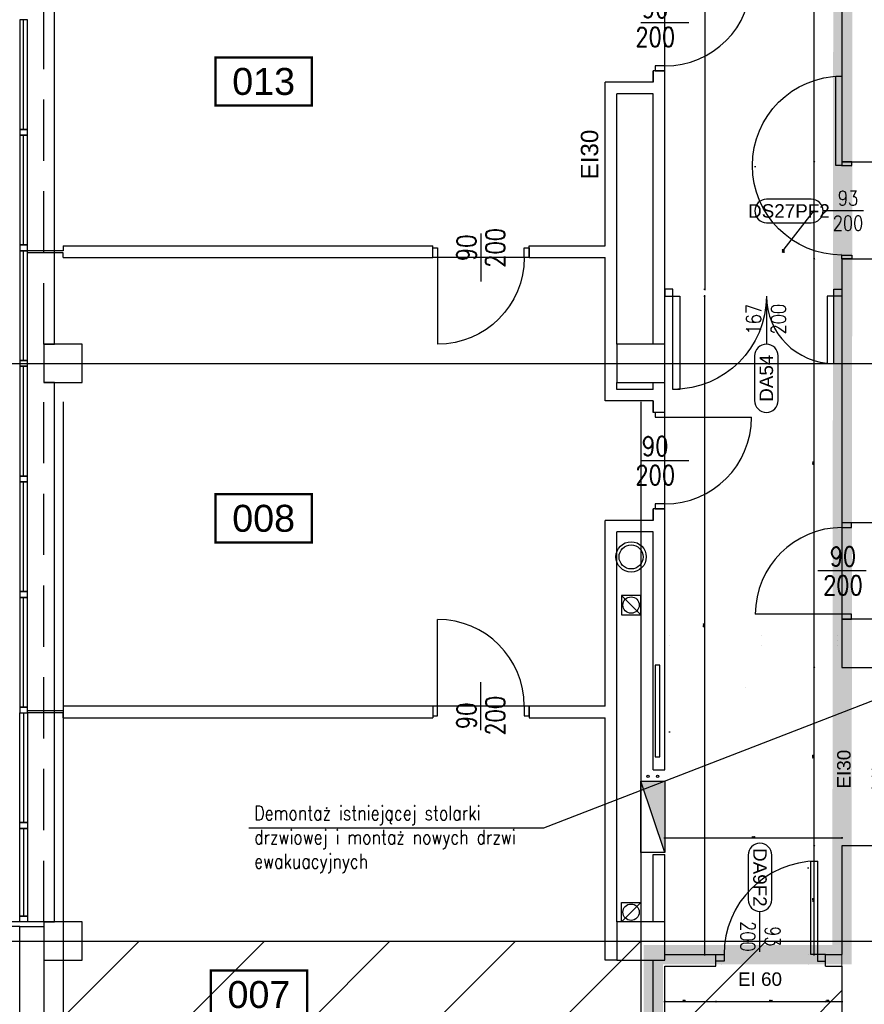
# Model space of a CAD drawing. Header units: centimetres. Extents: x -228435 to 46820, y -89367 to 152985.
# Tile 9 of 256: x -71590 to -62818, y 10343 to 20570. Entities that reach past the tile are written whole.
import ezdxf
from ezdxf.enums import TextEntityAlignment as Align

# ---------------------------------------------------------------- set-up
doc = ezdxf.new("R2010")
doc.units = ezdxf.units.CM
doc.header["$LTSCALE"] = 50
doc.header["$PDMODE"] = 35
doc.header["$PDSIZE"] = 0.1
for name, pattern in [('Kondygnacja  -0_5$0$DIVIDE', [31.75, 12.7, -6.35, 0, -6.35, 0, -6.35]), ('Kondygnacja  -0_5$0$DOT2', [3.175, 0, -3.175]), ('Kondygnacja  -0_5$0$HIDDEN', [9.525, 6.35, -3.175]), ('Osie rzutów$0$DASHDOT2', [12.7, 6.35, -3.175, 0, -3.175])]:
    doc.linetypes.add(name, pattern=pattern)
doc.layers.get('0').update_dxf_attribs({"color": 8})
doc.layers.get('DEFPOINTS').update_dxf_attribs({"color": 8})
for name, color, linetype in [('ARCH_ŚLUSARKA_DRZWI', 8, 'Continuous'), ('Kondygnacja  -0_5$0$ARCH_ETAPOWANIE', 8, 'Kondygnacja  -0_5$0$DIVIDE'), ('Kondygnacja  -0_5$0$ARCH_HYDRANTY', 8, 'Continuous'), ('Kondygnacja  -0_5$0$ARCH_INFO_ETYK_DRZWI', 8, 'Continuous'), ('Kondygnacja  -0_5$0$ARCH_INFO_ETYK_DRZWI_IST', 8, 'Continuous'), ('Kondygnacja  -0_5$0$ARCH_INFO_ODPORNOŚĆ OGNIOWA', 8, 'Continuous'), ('Kondygnacja  -0_5$0$ARCH_INFO_OPISY', 8, 'Continuous'), ('Kondygnacja  -0_5$0$ARCH_MUROWANE_IST', 8, 'Continuous'), ('Kondygnacja  -0_5$0$ARCH_NIEWIDOK_IST', 8, 'Kondygnacja  -0_5$0$HIDDEN'), ('Kondygnacja  -0_5$0$ARCH_OTWORY_WENTYLACJA_IST', 8, 'Continuous'), ('Kondygnacja  -0_5$0$ARCH_PRZEKROJOWE_IST', 8, 'Continuous'), ('Kondygnacja  -0_5$0$ARCH_WIDOK_IST', 8, 'Continuous'), ('Kondygnacja  -0_5$0$ARCH_WYBURZENIA', 8, 'Kondygnacja  -0_5$0$DOT2'), ('Kondygnacja  -0_5$0$ARCH_ŚLUSARKA_DRZWI', 8, 'Continuous'), ('Kondygnacja  -0_5$0$ARCH_ŚLUSARKA_DRZWI_IST', 8, 'Continuous'), ('Kondygnacja  -0_5$0$ARCH_ŚLUSARKA_OKNA_IST', 8, 'Continuous'), ('Kondygnacja  -0_5$0$ARCH_ŻELBET_IST', 8, 'Continuous'), ('Kondygnacja -1$0$ARCH_ŚLUSARKA_DRZWI', 8, 'Continuous'), ('Osie rzutów$0$ARCH_INFO_OSIE_IST', 8, 'Osie rzutów$0$DASHDOT2'), ('Osie rzutów$0$ARCH_INFO_OSIE_OPISY_IST', 8, 'Continuous'), ('Pomieszczenia -05$0$ARCH_INFO_AREA_ETYKIETY_200', 8, 'Continuous')]:
    doc.layers.add(name, color=color, linetype=linetype)
doc.layers.add('Kondygnacja  -0_5$0$ARCH_INFO_WYMIARY', color=8, linetype='Continuous', lineweight=9)
doc.layers.add('Kondygnacja  -0_5$0$ARCH_WIDOK', color=8, linetype='Continuous', lineweight=13)
doc.styles.add('Kondygnacja  -0_5$0$Arial', font='ARIAL.TTF')
doc.styles.add('Kondygnacja  -0_5$0$Romans', font='Romans.shx', dxfattribs={"width": 0.7})
doc.styles.add('Kondygnacja  -0_5$0$ROMANS-50-CM', font='romans.shx', dxfattribs={"width": 0.8, "height": 10})
doc.styles.add('Kondygnacja  -0_5$0$Standard', font='txt')
doc.styles.add('Pomieszczenia -05$0$Arial', font='ARIAL.TTF')
doc.dimstyles.new('Kondygnacja  -0_5$0$ISO-25', dxfattribs={"dimtxt": 2.5, "dimasz": 2.5, "dimexe": 1.25, "dimexo": 0.625, "dimtad": 1, "dimtxsty": 'Kondygnacja  -0_5$0$Standard', "dimcen": 2.5, "dimadec": 0, "dimazin": 0, "dimtfac": 1, "dimtmove": 0, "dimatfit": 3, "dimfxl": 1, "dimarcsym": 0})
doc.dimstyles.new('Kondygnacja  -0_5$0$Wymiary 1-100', dxfattribs={"dimtxt": 12, "dimasz": 10, "dimexe": 5, "dimexo": 0, "dimgap": 4, "dimtad": 1, "dimrnd": 0.5, "dimzin": 12, "dimdsep": 46, "dimtxsty": 'Kondygnacja  -0_5$0$Romans', "dimblk": 'Kondygnacja  -0_5$0$_Oblique', "dimcen": 10, "dimdle": 10, "dimclrt": 55, "dimazin": 0, "dimtfac": 1, "dimtmove": 1, "dimatfit": 3, "dimfxl": 8, "dimfxlon": 1, "dimtolj": 1, "dimtzin": 0, "dimarcsym": 0})

# ---------------------------------------------------------------- blocks, each defined once
blk = doc.blocks.new('Osie rzutów')
at = {"layer": 'Osie rzutów$0$ARCH_INFO_OSIE_IST', "ltscale": 10}
for p, q in [((5000, 12510), (5000, 4512.32)), ((5600, 12510), (5600, 4512.32)), ((4436.04, 6200), (15156.54, 6200)), ((4436.04, 5600), (15156.54, 5600))]:
    blk.add_line(p, q, dxfattribs=at)
blk = doc.blocks.new('Kondygnacja  -0_5$0$T-drzwi_prawe-200')
at = {"layer": 'Kondygnacja  -0_5$0$ARCH_INFO_ETYK_DRZWI'}
blk.add_line((0, 0), (60, 0), dxfattribs=at)
blk.add_lwpolyline([(143.7, 17.5), (77.5, 17.5, 1), (77.5, -17.5), (143.7, -17.5, 1)], format="xyb", close=True, dxfattribs=at)
at = {"layer": 'Kondygnacja  -0_5$0$ARCH_INFO_ETYK_DRZWI', "color": 1, "style": 'Kondygnacja  -0_5$0$Arial'}
blk.add_attdef('ADS_DRZWI:ODPORNOŚĆ_OGNIOWA', text='', height=20, rotation=90, dxfattribs=at).set_placement((-25.5, 0.1), align=Align.BOTTOM_CENTER)
at = {"layer": 'Kondygnacja  -0_5$0$ARCH_INFO_ETYK_DRZWI', "style": 'Kondygnacja  -0_5$0$Romans', "width": 0.8}
for tag, p in [('ADS_DRZWI:SZEROKOŚĆ', (20.5, 8)), ('ADS_DRZWI:WYSOKOŚĆ', (20.5, -28))]:
    blk.add_attdef(tag, text='', height=22, dxfattribs=at).set_placement(p, align=Align.CENTER)
at = {"layer": 'Kondygnacja  -0_5$0$ARCH_INFO_ETYK_DRZWI', "style": 'Kondygnacja  -0_5$0$Arial'}
blk.add_attdef('ADS_DRZWI:SYMBOL', text='', height=20, dxfattribs=at).set_placement((110.7, 0), align=Align.MIDDLE)
blk = doc.blocks.new('Kondygnacja  -0_5$0$T-drzwi_lewe-200')
at = {"layer": 'Kondygnacja  -0_5$0$ARCH_INFO_ETYK_DRZWI'}
blk.add_line((0, 0), (-60, 0), dxfattribs=at)
blk.add_lwpolyline([(-77.5, 17.5), (-143.7, 17.5, 1), (-143.7, -17.5), (-77.5, -17.5, 1)], format="xyb", close=True, dxfattribs=at)
at = {"layer": 'Kondygnacja  -0_5$0$ARCH_INFO_ETYK_DRZWI', "color": 1, "style": 'Kondygnacja  -0_5$0$Arial'}
blk.add_attdef('ADS_DRZWI:ODPORNOŚĆ_OGNIOWA', text='', height=20, rotation=90, dxfattribs=at).set_placement((56.4, 0.1), align=Align.BOTTOM_CENTER)
at = {"layer": 'Kondygnacja  -0_5$0$ARCH_INFO_ETYK_DRZWI', "style": 'Kondygnacja  -0_5$0$Romans', "width": 0.8}
for tag, p in [('ADS_DRZWI:SZEROKOŚĆ', (-23, 7.9)), ('ADS_DRZWI:WYSOKOŚĆ', (-23, -29))]:
    blk.add_attdef(tag, text='', height=22, dxfattribs=at).set_placement(p, align=Align.CENTER)
at = {"layer": 'Kondygnacja  -0_5$0$ARCH_INFO_ETYK_DRZWI', "style": 'Kondygnacja  -0_5$0$Arial'}
blk.add_attdef('ADS_DRZWI:SYMBOL', text='', height=20, dxfattribs=at).set_placement((-110.6, 0), align=Align.MIDDLE)
blk = doc.blocks.new('Kondygnacja  -0_5$0$T-drzwi_dół-200')
at = {"layer": 'Kondygnacja  -0_5$0$ARCH_INFO_ETYK_DRZWI'}
blk.add_line((0, 0), (0, -60), dxfattribs=at)
blk.add_lwpolyline([(-17.5, -77.5), (-17.5, -143.7, 1), (17.5, -143.7), (17.5, -77.5, 1)], format="xyb", close=True, dxfattribs=at)
at = {"layer": 'Kondygnacja  -0_5$0$ARCH_INFO_ETYK_DRZWI', "style": 'Kondygnacja  -0_5$0$Romans', "width": 0.8}
for tag, p in [('ADS_DRZWI:SZEROKOŚĆ', (-7.9, -23)), ('ADS_DRZWI:WYSOKOŚĆ', (29, -23))]:
    blk.add_attdef(tag, text='', height=22, rotation=90, dxfattribs=at).set_placement(p, align=Align.CENTER)
at = {"layer": 'Kondygnacja  -0_5$0$ARCH_INFO_ETYK_DRZWI', "color": 1, "style": 'Kondygnacja  -0_5$0$Arial'}
blk.add_attdef('ADS_DRZWI:ODPORNOŚĆ_OGNIOWA', text='', height=22, dxfattribs=at).set_placement((-0.1, 13.3), align=Align.BOTTOM_CENTER)
at = {"layer": 'Kondygnacja  -0_5$0$ARCH_INFO_ETYK_DRZWI', "style": 'Kondygnacja  -0_5$0$Arial'}
blk.add_attdef('ADS_DRZWI:SYMBOL', text='', height=20, rotation=90, dxfattribs=at).set_placement((0, -110.6), align=Align.MIDDLE)
blk = doc.blocks.new('Kondygnacja  -0_5$0$_Dot')
at = {"color": 0, "linetype": 'ByBlock', "lineweight": -2}
blk.add_line((-0.5, 0), (-1, 0), dxfattribs=at)
at = {"color": 0, "linetype": 'ByBlock', "const_width": 0.5}
blk.add_lwpolyline([(-0.25, 0, 1), (0.25, 0, 1)], format="xyb", close=True, dxfattribs=at)
blk = doc.blocks.new('Kondygnacja  -0_5$0$_Oblique')
at = {"color": 0, "linetype": 'ByBlock', "lineweight": -2}
blk.add_line((-0.5, -0.5), (0.5, 0.5), dxfattribs=at)
blk = doc.blocks.new('*D91')
at = {"layer": 'DEFPOINTS', "color": 0}
for p in [(-63050, 12217), (-64890, 12081), (-64890, 12070)]:
    blk.add_point(p, dxfattribs=at)
at = {"layer": 'Kondygnacja  -0_5$0$ARCH_INFO_WYMIARY', "color": 0, "lineweight": -2}
for p, q in [((-63040, 12070), (-64900, 12070)), ((-64890, 12078), (-64890, 12065)), ((-63050, 12078), (-63050, 12065))]:
    blk.add_line(p, q, dxfattribs=at)
at = {"layer": 'Kondygnacja  -0_5$0$ARCH_INFO_WYMIARY', "color": 0, "lineweight": -2, "xscale": 10, "yscale": 10, "zscale": 10, "rotation": 180}
blk.add_blockref('Kondygnacja  -0_5$0$_Oblique', (-64890, 12070), dxfattribs=at)
at = {"layer": 'Kondygnacja  -0_5$0$ARCH_INFO_WYMIARY', "color": 0, "lineweight": -2, "xscale": 10, "yscale": 10, "zscale": 10}
blk.add_blockref('Kondygnacja  -0_5$0$_Oblique', (-63050, 12070), dxfattribs=at)
at = {"layer": 'Kondygnacja  -0_5$0$ARCH_INFO_WYMIARY', "color": 55, "insert": (-63970, 12080), "char_height": 12, "attachment_point": 5, "style": 'Kondygnacja  -0_5$0$Romans'}
blk.add_mtext('\\A1;1840', dxfattribs=at)
blk = doc.blocks.new('*D146')
at = {"layer": 'DEFPOINTS', "color": 0}
for p in [(-64890, 17700), (-64476, 17700), (-64890, 10860)]:
    blk.add_point(p, dxfattribs=at)
at = {"layer": 'Kondygnacja  -0_5$0$ARCH_INFO_WYMIARY', "color": 0, "lineweight": -2}
for p, q in [((-64484, 17700), (-64471, 17700)), ((-64476, 10850), (-64476, 17710)), ((-64484, 10860), (-64471, 10860))]:
    blk.add_line(p, q, dxfattribs=at)
at = {"layer": 'Kondygnacja  -0_5$0$ARCH_INFO_WYMIARY', "color": 0, "lineweight": -2, "xscale": 10, "yscale": 10, "zscale": 10}
for p, rotation in [((-64476, 17700), 90), ((-64476, 10860), 270)]:
    blk.add_blockref('Kondygnacja  -0_5$0$_Oblique', p, dxfattribs=dict(at, rotation=rotation))
at = {"layer": 'Kondygnacja  -0_5$0$ARCH_INFO_WYMIARY', "color": 55, "insert": (-64486, 14280), "char_height": 12, "attachment_point": 5, "rotation": 90, "style": 'Kondygnacja  -0_5$0$Romans'}
blk.add_mtext('\\A1;6840', dxfattribs=at)
blk = doc.blocks.new('*D97')
at = {"layer": 'DEFPOINTS', "color": 0}
for p in [(-64890, 30300), (-64890, 17770), (-64476, 17770)]:
    blk.add_point(p, dxfattribs=at)
at = {"layer": 'Kondygnacja  -0_5$0$ARCH_INFO_WYMIARY', "color": 0, "lineweight": -2}
for p, q in [((-64484, 30300), (-64471, 30300)), ((-64476, 30310), (-64476, 17760)), ((-64484, 17770), (-64471, 17770))]:
    blk.add_line(p, q, dxfattribs=at)
at = {"layer": 'Kondygnacja  -0_5$0$ARCH_INFO_WYMIARY', "color": 0, "lineweight": -2, "xscale": 10, "yscale": 10, "zscale": 10}
for p, rotation in [((-64476, 30300), 90), ((-64476, 17770), 270)]:
    blk.add_blockref('Kondygnacja  -0_5$0$_Oblique', p, dxfattribs=dict(at, rotation=rotation))
at = {"layer": 'Kondygnacja  -0_5$0$ARCH_INFO_WYMIARY', "color": 55, "insert": (-64486, 24035), "char_height": 12, "attachment_point": 5, "rotation": 90, "style": 'Kondygnacja  -0_5$0$Romans'}
blk.add_mtext('\\A1;12530', dxfattribs=at)
blk = doc.blocks.new('*D167')
at = {"layer": 'DEFPOINTS', "color": 0}
for p in [(-63339, 11990), (-63050, 11990), (-63050, 10860)]:
    blk.add_point(p, dxfattribs=at)
at = {"layer": 'Kondygnacja  -0_5$0$ARCH_INFO_WYMIARY', "color": 0, "lineweight": -2}
for p, q in [((-63331, 11990), (-63344, 11990)), ((-63339, 10850), (-63339, 12000)), ((-63331, 10860), (-63344, 10860))]:
    blk.add_line(p, q, dxfattribs=at)
at = {"layer": 'Kondygnacja  -0_5$0$ARCH_INFO_WYMIARY', "color": 0, "lineweight": -2, "xscale": 10, "yscale": 10, "zscale": 10}
for p, rotation in [((-63339, 11990), 90), ((-63339, 10860), 270)]:
    blk.add_blockref('Kondygnacja  -0_5$0$_Oblique', p, dxfattribs=dict(at, rotation=rotation))
at = {"layer": 'Kondygnacja  -0_5$0$ARCH_INFO_WYMIARY', "color": 55, "insert": (-63349, 11425), "char_height": 12, "attachment_point": 5, "rotation": 90, "style": 'Kondygnacja  -0_5$0$Romans'}
blk.add_mtext('\\A1;1130', dxfattribs=at)
blk = doc.blocks.new('*D168')
at = {"layer": 'DEFPOINTS', "color": 0}
for p in [(-63339, 13840), (-63050, 13840), (-63050, 11990)]:
    blk.add_point(p, dxfattribs=at)
at = {"layer": 'Kondygnacja  -0_5$0$ARCH_INFO_WYMIARY', "color": 0, "lineweight": -2}
for p, q in [((-63331, 13840), (-63344, 13840)), ((-63339, 11980), (-63339, 13850)), ((-63331, 11990), (-63344, 11990))]:
    blk.add_line(p, q, dxfattribs=at)
at = {"layer": 'Kondygnacja  -0_5$0$ARCH_INFO_WYMIARY', "color": 0, "lineweight": -2, "xscale": 10, "yscale": 10, "zscale": 10}
for p, rotation in [((-63339, 13840), 90), ((-63339, 11990), 270)]:
    blk.add_blockref('Kondygnacja  -0_5$0$_Oblique', p, dxfattribs=dict(at, rotation=rotation))
at = {"layer": 'Kondygnacja  -0_5$0$ARCH_INFO_WYMIARY', "color": 55, "insert": (-63349, 12915), "char_height": 12, "attachment_point": 5, "rotation": 90, "style": 'Kondygnacja  -0_5$0$Romans'}
blk.add_mtext('\\A1;1850', dxfattribs=at)
blk = doc.blocks.new('*D169')
at = {"layer": 'DEFPOINTS', "color": 0}
for p in [(-63339, 18085), (-63050, 18085), (-63050, 13840)]:
    blk.add_point(p, dxfattribs=at)
at = {"layer": 'Kondygnacja  -0_5$0$ARCH_INFO_WYMIARY', "color": 0, "lineweight": -2}
for p, q in [((-63331, 18085), (-63344, 18085)), ((-63339, 13830), (-63339, 18095)), ((-63331, 13840), (-63344, 13840))]:
    blk.add_line(p, q, dxfattribs=at)
at = {"layer": 'Kondygnacja  -0_5$0$ARCH_INFO_WYMIARY', "color": 0, "lineweight": -2, "xscale": 10, "yscale": 10, "zscale": 10}
for p, rotation in [((-63339, 18085), 90), ((-63339, 13840), 270)]:
    blk.add_blockref('Kondygnacja  -0_5$0$_Oblique', p, dxfattribs=dict(at, rotation=rotation))
at = {"layer": 'Kondygnacja  -0_5$0$ARCH_INFO_WYMIARY', "color": 55, "insert": (-63349, 15962), "char_height": 12, "attachment_point": 5, "rotation": 90, "style": 'Kondygnacja  -0_5$0$Romans'}
blk.add_mtext('\\A1;4245', dxfattribs=at)
blk = doc.blocks.new('*D110')
at = {"layer": 'DEFPOINTS', "color": 0}
for p in [(-63339, 19095), (-63050, 19095), (-63050, 18085)]:
    blk.add_point(p, dxfattribs=at)
at = {"layer": 'Kondygnacja  -0_5$0$ARCH_INFO_WYMIARY', "color": 0, "lineweight": -2}
for p, q in [((-63331, 19095), (-63344, 19095)), ((-63339, 18075), (-63339, 19105)), ((-63339, 18590), (-63654, 18185)), ((-63654, 18185), (-63654, 18149)), ((-63331, 18085), (-63344, 18085))]:
    blk.add_line(p, q, dxfattribs=at)
at = {"layer": 'Kondygnacja  -0_5$0$ARCH_INFO_WYMIARY', "color": 0, "lineweight": -2, "xscale": 10, "yscale": 10, "zscale": 10}
for p, rotation in [((-63339, 19095), 90), ((-63339, 18085), 270)]:
    blk.add_blockref('Kondygnacja  -0_5$0$_Oblique', p, dxfattribs=dict(at, rotation=rotation))
at = {"layer": 'Kondygnacja  -0_5$0$ARCH_INFO_WYMIARY', "color": 55, "insert": (-63664, 18167), "char_height": 12, "attachment_point": 5, "rotation": 90, "style": 'Kondygnacja  -0_5$0$Romans'}
blk.add_mtext('\\A1;1010', dxfattribs=at)
blk = doc.blocks.new('*D111')
at = {"layer": 'DEFPOINTS', "color": 0}
for p in [(-63339, 38800), (-63050, 38800), (-63050, 19095)]:
    blk.add_point(p, dxfattribs=at)
at = {"layer": 'Kondygnacja  -0_5$0$ARCH_INFO_WYMIARY', "color": 0, "lineweight": -2}
for p, q in [((-63331, 38800), (-63344, 38800)), ((-63339, 19085), (-63339, 38810)), ((-63331, 19095), (-63344, 19095))]:
    blk.add_line(p, q, dxfattribs=at)
at = {"layer": 'Kondygnacja  -0_5$0$ARCH_INFO_WYMIARY', "color": 0, "lineweight": -2, "xscale": 10, "yscale": 10, "zscale": 10}
for p, rotation in [((-63339, 38800), 90), ((-63339, 19095), 270)]:
    blk.add_blockref('Kondygnacja  -0_5$0$_Oblique', p, dxfattribs=dict(at, rotation=rotation))
at = {"layer": 'Kondygnacja  -0_5$0$ARCH_INFO_WYMIARY', "color": 55, "insert": (-63349, 27500), "char_height": 12, "attachment_point": 5, "rotation": 90, "style": 'Kondygnacja  -0_5$0$Romans'}
blk.add_mtext('\\A1;19705', dxfattribs=at)
blk = doc.blocks.new('*D173')
at = {"layer": 'DEFPOINTS', "color": 0}
for p in [(-64890, 10740), (-64360, 10740), (-64360, 10371)]:
    blk.add_point(p, dxfattribs=at)
at = {"layer": 'Kondygnacja  -0_5$0$ARCH_INFO_WYMIARY', "color": 0, "lineweight": -2}
for p, q in [((-64900, 10371), (-64350, 10371)), ((-64890, 10379), (-64890, 10366)), ((-64360, 10379), (-64360, 10366))]:
    blk.add_line(p, q, dxfattribs=at)
at = {"layer": 'Kondygnacja  -0_5$0$ARCH_INFO_WYMIARY', "color": 0, "lineweight": -2, "xscale": 10, "yscale": 10, "zscale": 10, "rotation": 180}
blk.add_blockref('Kondygnacja  -0_5$0$_Oblique', (-64890, 10371), dxfattribs=at)
at = {"layer": 'Kondygnacja  -0_5$0$ARCH_INFO_WYMIARY', "color": 0, "lineweight": -2, "xscale": 10, "yscale": 10, "zscale": 10}
blk.add_blockref('Kondygnacja  -0_5$0$_Oblique', (-64360, 10371), dxfattribs=at)
at = {"layer": 'Kondygnacja  -0_5$0$ARCH_INFO_WYMIARY', "color": 55, "insert": (-64690, 10381), "char_height": 12, "attachment_point": 5, "style": 'Kondygnacja  -0_5$0$Romans'}
blk.add_mtext('\\A1;530', dxfattribs=at)
blk = doc.blocks.new('*D174')
at = {"layer": 'DEFPOINTS', "color": 0}
for p in [(-64360, 10740), (-63220, 10740), (-63220, 10371)]:
    blk.add_point(p, dxfattribs=at)
at = {"layer": 'Kondygnacja  -0_5$0$ARCH_INFO_WYMIARY', "color": 0, "lineweight": -2}
for p, q in [((-64370, 10371), (-63210, 10371)), ((-64360, 10379), (-64360, 10366)), ((-63220, 10379), (-63220, 10366))]:
    blk.add_line(p, q, dxfattribs=at)
at = {"layer": 'Kondygnacja  -0_5$0$ARCH_INFO_WYMIARY', "color": 0, "lineweight": -2, "xscale": 10, "yscale": 10, "zscale": 10, "rotation": 180}
blk.add_blockref('Kondygnacja  -0_5$0$_Oblique', (-64360, 10371), dxfattribs=at)
at = {"layer": 'Kondygnacja  -0_5$0$ARCH_INFO_WYMIARY', "color": 0, "lineweight": -2, "xscale": 10, "yscale": 10, "zscale": 10}
blk.add_blockref('Kondygnacja  -0_5$0$_Oblique', (-63220, 10371), dxfattribs=at)
at = {"layer": 'Kondygnacja  -0_5$0$ARCH_INFO_WYMIARY', "color": 55, "insert": (-63790, 10381), "char_height": 12, "attachment_point": 5, "style": 'Kondygnacja  -0_5$0$Romans'}
blk.add_mtext('\\A1;1140', dxfattribs=at)
blk = doc.blocks.new('*D175')
at = {"layer": 'DEFPOINTS', "color": 0}
for p in [(-63220, 10740), (-63050, 10740), (-63050, 10371)]:
    blk.add_point(p, dxfattribs=at)
at = {"layer": 'Kondygnacja  -0_5$0$ARCH_INFO_WYMIARY', "color": 0, "lineweight": -2}
for p, q in [((-63230, 10371), (-63040, 10371)), ((-63220, 10379), (-63220, 10366)), ((-63050, 10379), (-63050, 10366))]:
    blk.add_line(p, q, dxfattribs=at)
at = {"layer": 'Kondygnacja  -0_5$0$ARCH_INFO_WYMIARY', "color": 0, "lineweight": -2, "xscale": 10, "yscale": 10, "zscale": 10, "rotation": 180}
blk.add_blockref('Kondygnacja  -0_5$0$_Oblique', (-63220, 10371), dxfattribs=at)
at = {"layer": 'Kondygnacja  -0_5$0$ARCH_INFO_WYMIARY', "color": 0, "lineweight": -2, "xscale": 10, "yscale": 10, "zscale": 10}
blk.add_blockref('Kondygnacja  -0_5$0$_Oblique', (-63050, 10371), dxfattribs=at)
at = {"layer": 'Kondygnacja  -0_5$0$ARCH_INFO_WYMIARY', "color": 55, "insert": (-63200, 10381), "char_height": 12, "attachment_point": 5, "style": 'Kondygnacja  -0_5$0$Romans'}
blk.add_mtext('\\A1;170', dxfattribs=at)
blk = doc.blocks.new('Kondygnacja  -0_5$0$DRZWI90')
blk.add_line((-45, 0), (-45, 90))
at = {"lineweight": -3}
for p, q in [((0, -25), (0, 25)), ((45, 0), (-45, 0))]:
    blk.add_line(p, q, dxfattribs=at)
for points in [[(-50, -10), (-45, -10), (-45, 0), (-50, 0)], [(45, -10), (50, -10), (50, 0), (45, 0)]]:
    blk.add_lwpolyline(points, close=True, dxfattribs=at)
blk.add_arc((-45, 0), 90, 0, 90, dxfattribs=at)
blk = doc.blocks.new('Kondygnacja  -0_5$0$hydrant 25 84x25')
at = {"layer": 'Kondygnacja  -0_5$0$ARCH_HYDRANTY'}
blk.add_hatch(color=256, dxfattribs=at).paths.add_polyline_path([(-8639.1, -3748.5), (-8565.1, -3723.5), (-8565.1, -3748.5)])
for points in [[(-8639.1, -3748.5), (-8565.1, -3723.5), (-8565.1, -3748.5)], [(-8565.1, -3748.5), (-8639.1, -3748.5), (-8639.1, -3723.5), (-8565.1, -3723.5)]]:
    blk.add_lwpolyline(points, close=True, dxfattribs=at)
for centre in [(-8560.1, -3731), (-8560.1, -3741)]:
    blk.add_circle(centre, 1.25, dxfattribs=at)
blk = doc.blocks.new('Pomieszczenia -05$0$etykieta_numer')
at = {"color": 0, "linetype": 'ByBlock', "const_width": 2.44}
blk.add_lwpolyline([(-50, -50), (-50, 0), (50, 0), (50, -50)], close=True, dxfattribs=at)
at = {"color": 0, "linetype": 'ByBlock', "style": 'Pomieszczenia -05$0$Arial'}
blk.add_attdef('AECAREA:NUMBER', text='', height=28, dxfattribs=at).set_placement((0, -25), align=Align.MIDDLE)

msp = doc.modelspace()

# ---------------------------------------------------------------- hatches: boundary and pattern name
at = {"layer": 'Kondygnacja  -0_5$0$ARCH_WIDOK'}
h = msp.add_hatch(dxfattribs=at)
h.set_pattern_fill('ANSI31', color=256, scale=290, style=0)
h.set_pattern_definition([(45, (-121140, -45000), (-651.069, 651.069), [])])
h.paths.add_polyline_path([(-63050, 11000), (-71340, 11000), (-71340, 4650), (-63050, 4650)])

# ---------------------------------------------------------------- linework, layer by layer
at = {"layer": 'ARCH_ŚLUSARKA_DRZWI', "linetype": 'Continuous', "lineweight": -3}
msp.add_lwpolyline([(-64990, 12915), (-64940, 12915), (-64940, 13865), (-64990, 13865)], close=True, dxfattribs=at)
at = {"layer": 'Kondygnacja  -0_5$0$ARCH_ETAPOWANIE', "ltscale": 10, "const_width": 200, "elevation": 3000}
msp.add_lwpolyline([(-71680, -5690), (-71680, 9430), (-65010, 9430), (-65010, 10860), (-63050, 10860), (-62990, 77200), (-59020, 77200), (-59020, 89588.736), (-59420, 89588.736), (-59420.034, 102625.822), (-71890, 102620.19), (-71890, 102620.19), (-32748.04, 102637.868)], dxfattribs=at)
at = {"layer": 'Kondygnacja  -0_5$0$ARCH_MUROWANE_IST', "ltscale": 4}
for p, q in [((-63050, 38800), (-63050, 19095)), ((-65010, 19920), (-65010, 20040)), ((-65010, 19990), (-65010, 20040)), ((-64890, 20040), (-65010, 20040)), ((-65010, 20040), (-65010, 19920)), ((-65010, 19920), (-65010, 19990)), ((-64890, 17200), (-64890, 20040)), ((-65510, 18220), (-65510, 19920)), ((-65010, 19920), (-65510, 19920)), ((-65390, 17200), (-65390, 19800)), ((-65010, 19800), (-65390, 19800)), ((-65010, 19500), (-65010, 19800)), ((-65010, 17200), (-65010, 19500)), ((-63050, 19095), (-62740, 19095)), ((-71140, 18220), (-67300, 18220)), ((-71140, 18220), (-71140, 18170)), ((-67300, 18100), (-67300, 18220)), ((-66300, 18220), (-65510, 18220)), ((-66300, 18100), (-66300, 18220)), ((-71140, 18170), (-71510, 18170)), ((-71140, 18150), (-71510, 18150)), ((-71140, 18100), (-71140, 18150)), ((-71140, 18100), (-67300, 18100)), ((-66300, 18100), (-65510, 18100)), ((-65510, 16610), (-65510, 18100)), ((-63050, 18085), (-62740, 18085)), ((-63050, 18085), (-63050, 15345)), ((-65390, 16730), (-65390, 16800)), ((-65010, 16730), (-65010, 16800)), ((-64890, 16490), (-64890, 16800)), ((-65010, 16730), (-65390, 16730)), ((-65010, 16610), (-65510, 16610)), ((-65010, 16490), (-65010, 16610)), ((-65010, 16490), (-65010, 16610)), ((-65010, 16610), (-65010, 16490)), ((-64890, 16490), (-65010, 16490)), ((-65010, 15370), (-65010, 15490)), ((-65010, 15440), (-65010, 15490)), ((-64890, 15490), (-65010, 15490)), ((-65010, 15490), (-65010, 15370)), ((-64890, 15440), (-64890, 15490)), ((-64890, 12780), (-64890, 15490)), ((-65510, 13440), (-65510, 15370)), ((-65010, 15370), (-65510, 15370)), ((-65010, 15370), (-65010, 15440)), ((-62740, 15345), (-63050, 15345)), ((-65390, 11200), (-65390, 15250)), ((-65010, 15250), (-65390, 15250)), ((-65010, 12780), (-65010, 15250)), ((-62740, 14345), (-63050, 14345)), ((-63050, 14345), (-63050, 13840)), ((-63050, 13840), (-62740, 13840)), ((-67300, 13440), (-71140, 13440)), ((-71140, 13440), (-71140, 13390)), ((-67300, 13440), (-67300, 13320)), ((-65510, 13440), (-66300, 13440)), ((-66300, 13440), (-66300, 13320)), ((-71140, 13390), (-71510, 13390)), ((-71140, 13370), (-71510, 13370)), ((-71140, 13320), (-71140, 13370)), ((-71140, 13320), (-67300, 13320)), ((-66300, 13320), (-65510, 13320)), ((-65510, 10800), (-65510, 13320)), ((-62740, 11990), (-63050, 11990)), ((-63050, 11990), (-63050, 10860)), ((-65010, 11200), (-65010, 11900)), ((-64890, 11200), (-64890, 11900)), ((-71340, 11200), (-71510, 11200)), ((-64890, 10860), (-64360, 10860)), ((-64360, 10740), (-64360, 10860)), ((-63220, 10740), (-63220, 10860)), ((-63220, 10860), (-63050, 10860)), ((-65390, 10800), (-65510, 10800)), ((-65010, 9430), (-65010, 10800)), ((-64890, 10740), (-64360, 10740)), ((-64890, 9310), (-64890, 10740)), ((-63220, 10740), (-63050, 10740)), ((-63050, 10740), (-63050, 4850))]:
    msp.add_line(p, q, dxfattribs=at)
for points in [[(-65010, 12780), (-64890, 12780)], [(-65010, 11900), (-64890, 11900)], [(-71444.097, 4400), (-71590, 4400), (-71590, 11150), (-71340, 11150), (-71340, 4650)]]:
    msp.add_lwpolyline(points, dxfattribs=at)
at = {"layer": 'Kondygnacja  -0_5$0$ARCH_NIEWIDOK_IST', "ltscale": 2}
for p, q in [((-71340, 17200), (-71340, 22800)), ((-71340, 11200), (-71340, 16800))]:
    msp.add_line(p, q, dxfattribs=at)
at = {"layer": 'Kondygnacja  -0_5$0$ARCH_OTWORY_WENTYLACJA_IST'}
for p, q in [((-65140, 14390), (-65340, 14590)), ((-65140, 11400), (-65340, 11200)), ((-71500, 11150), (-71440, 11150))]:
    msp.add_line(p, q, dxfattribs=at)
for points in [[(-65140, 14590), (-65340, 14590), (-65340, 14390), (-65140, 14390)], [(-65140, 11200), (-65340, 11200), (-65340, 11400), (-65140, 11400)]]:
    msp.add_lwpolyline(points, close=True, dxfattribs=at)
for centre, radius in [((-65240, 14990), 157.5), ((-65240, 14990), 125), ((-65240, 14490), 85), ((-65240, 11300), 85)]:
    msp.add_circle(centre, radius, dxfattribs=at)
at = {"layer": 'Kondygnacja  -0_5$0$ARCH_PRZEKROJOWE_IST', "ltscale": 4}
for p, q in [((-71590, 11200), (-72140, 11200)), ((-71590, 11150), (-72090, 11150))]:
    msp.add_line(p, q, dxfattribs=at)
at = {"layer": 'Kondygnacja  -0_5$0$ARCH_WIDOK'}
msp.add_lwpolyline([(-63050, 11000), (-71340, 11000), (-71340, 4650), (-63050, 4650)], close=True, dxfattribs=at)
at = {"layer": 'Kondygnacja  -0_5$0$ARCH_WIDOK_IST'}
for points in [[(-71340, 17200), (-71230, 17200), (-71230, 22800), (-71340, 22800)], [(-71340, 11200), (-71230, 11200), (-71230, 16800), (-71340, 16800)]]:
    msp.add_lwpolyline(points, dxfattribs=at)
at = {"layer": 'Kondygnacja  -0_5$0$ARCH_WYBURZENIA', "ltscale": 6}
for p, q in [((-63050, 19045), (-63950, 19045)), ((-63100, 14122.5), (-63890, 14122.5)), ((-64840, 14072.5), (-64840, 13172.5)), ((-63400, 10860), (-63400, 11760))]:
    msp.add_line(p, q, dxfattribs=at)
for points in [[(-62950, 19095), (-62950, 19045), (-63050, 19045), (-63050, 19095)], [(-62950, 18145), (-62950, 18095), (-63050, 18095), (-63050, 18145)], [(-64890, 14172.5), (-64840, 14172.5), (-64840, 14072.5), (-64890, 14072.5)], [(-63100, 14072.5), (-63890, 14072.5), (-63890, 14172.5), (-63100, 14172.5)], [(-63050, 14072.5), (-63100, 14072.5), (-63100, 14172.5), (-63050, 14172.5)], [(-64300, 10760), (-64360, 10760), (-64360, 10860), (-64300, 10860)], [(-63220, 10760), (-63400, 10760), (-63400, 10860), (-63220, 10860)]]:
    msp.add_lwpolyline(points, close=True, dxfattribs=at)
for centre, start, end in [((-63050, 19045), 180, 270), ((-64840, 14072.5), 270, 0), ((-63400, 10860), 90, 180)]:
    msp.add_arc(centre, 900, start, end, dxfattribs=at)
at = {"layer": 'Kondygnacja  -0_5$0$ARCH_ŚLUSARKA_DRZWI', "linetype": 'Continuous', "lineweight": -3}
for points in [[(-63050, 19055), (-63113, 19055), (-63113, 19985), (-63050, 19985)], [(-62949, 19055), (-62949, 19095), (-63050, 19095), (-63050, 19055)], [(-62949, 18125), (-62949, 18085), (-63050, 18085), (-63050, 18125)], [(-64805, 17770), (-64890, 17770), (-64890, 17700), (-64805, 17700)], [(-64805, 17700), (-64735, 17700), (-64735, 16730), (-64805, 16730)], [(-63135, 17700), (-63205, 17700), (-63205, 17000), (-63135, 17000)], [(-63135, 17770), (-63050, 17770), (-63050, 17700), (-63135, 17700)]]:
    msp.add_lwpolyline(points, close=True, dxfattribs=at)
at = {"layer": 'Kondygnacja  -0_5$0$ARCH_ŚLUSARKA_DRZWI', "linetype": 'Continuous', "lineweight": -3, "extrusion": (0, 0, -1)}
for centre, radius, start, end in [((63050, 19055), 930, 270, 90), ((64805, 17700), 970, 180, 270)]:
    msp.add_arc(centre, radius, start, end, dxfattribs=at)
at = {"layer": 'Kondygnacja  -0_5$0$ARCH_ŚLUSARKA_DRZWI', "linetype": 'Continuous', "lineweight": -3}
msp.add_arc((-63135, 17700), 700, 180, 270, dxfattribs=at)
at = {"layer": 'Kondygnacja  -0_5$0$ARCH_ŚLUSARKA_OKNA_IST'}
for p, q in [((-71550, 19430), (-71550, 20570)), ((-71550, 18230), (-71550, 19370)), ((-71550, 17030), (-71550, 18170)), ((-71550, 15830), (-71550, 16970)), ((-71550, 14630), (-71550, 15770)), ((-71550, 13430), (-71550, 14570)), ((-71550, 13370), (-71550, 12230)), ((-71550, 12170), (-71550, 11260))]:
    msp.add_line(p, q, dxfattribs=at)
for points in [[(-71510, 19430), (-71510, 20570), (-71590, 20570), (-71590, 19430)], [(-71510, 19370), (-71510, 19430), (-71590, 19430), (-71590, 19370)], [(-71510, 18230), (-71510, 19370), (-71590, 19370), (-71590, 18230)], [(-71510, 18170), (-71510, 18230), (-71590, 18230), (-71590, 18170)], [(-71510, 17030), (-71510, 18170), (-71590, 18170), (-71590, 17030)], [(-71510, 16970), (-71510, 17030), (-71590, 17030), (-71590, 16970)], [(-71510, 15830), (-71510, 16970), (-71590, 16970), (-71590, 15830)], [(-71510, 15770), (-71510, 15830), (-71590, 15830), (-71590, 15770)], [(-71510, 14630), (-71510, 15770), (-71590, 15770), (-71590, 14630)], [(-71510, 14570), (-71510, 14630), (-71590, 14630), (-71590, 14570)], [(-71510, 13430), (-71510, 14570), (-71590, 14570), (-71590, 13430)], [(-71510, 13370), (-71510, 13430), (-71590, 13430), (-71590, 13370)], [(-71510, 13370), (-71510, 12230), (-71590, 12230), (-71590, 13370)], [(-71510, 12230), (-71510, 12170), (-71590, 12170), (-71590, 12230)], [(-71510, 12170), (-71510, 11260), (-71590, 11260), (-71590, 12170)], [(-71510, 11260), (-71510, 11200), (-71590, 11200), (-71590, 11260)]]:
    msp.add_lwpolyline(points, close=True, dxfattribs=at)
at = {"layer": 'Kondygnacja  -0_5$0$ARCH_ŻELBET_IST', "ltscale": 4}
for points in [[(-71340, 16800), (-70940, 16800), (-70940, 17200), (-71340, 17200)], [(-65390, 16800), (-64890, 16800), (-64890, 17200), (-65390, 17200)], [(-71340, 10800), (-70940, 10800), (-70940, 11200), (-71340, 11200)], [(-65390, 10800), (-64890, 10800), (-64890, 11200), (-65390, 11200)]]:
    msp.add_lwpolyline(points, close=True, dxfattribs=at)
at = {"layer": 'Kondygnacja -1$0$ARCH_ŚLUSARKA_DRZWI', "linetype": 'Continuous', "lineweight": -3}
for points in [[(-63305, 10860), (-63375, 10860), (-63375, 11830), (-63305, 11830)], [(-64275, 10790), (-64360, 10790), (-64360, 10860), (-64275, 10860)], [(-63305, 10790), (-63220, 10790), (-63220, 10860), (-63305, 10860)]]:
    msp.add_lwpolyline(points, close=True, dxfattribs=at)
msp.add_arc((-63305, 10860), 970, 90, 180, dxfattribs=at)

# ---------------------------------------------------------------- block references
at = {"layer": 'Kondygnacja  -0_5$0$ARCH_HYDRANTY', "xscale": 10, "yscale": 10, "zscale": 10, "rotation": 90}
msp.add_blockref('Kondygnacja  -0_5$0$hydrant 25 84x25', (-102374.592, 98311.075), dxfattribs=at)
at = {"layer": 'Kondygnacja  -0_5$0$ARCH_INFO_ETYK_DRZWI', "linetype": 'Continuous', "lineweight": -3, "xscale": 7, "yscale": 7, "zscale": 7}
for name, p, values in [('Kondygnacja  -0_5$0$T-drzwi_lewe-200', (-62826.524, 18583.418), {'ADS_DRZWI:SYMBOL': 'DS27PF2', 'ADS_DRZWI:SZEROKOŚĆ': '93', 'ADS_DRZWI:ODPORNOŚĆ_OGNIOWA': 'EI 60', 'ADS_DRZWI:WYSOKOŚĆ': '200'}), ('Kondygnacja  -0_5$0$T-drzwi_prawe-200', (-62740, 12785), {'ADS_DRZWI:ODPORNOŚĆ_OGNIOWA': 'EI30', 'ADS_DRZWI:SZEROKOŚĆ': '168', 'ADS_DRZWI:SYMBOL': 'DA36F1', 'ADS_DRZWI:WYSOKOŚĆ': '200'})]:
    msp.add_blockref(name, p, dxfattribs=at).add_auto_attribs(values)
at = {"layer": 'Kondygnacja  -0_5$0$ARCH_INFO_ETYK_DRZWI', "linetype": 'Continuous', "lineweight": -3}
ref = msp.add_blockref('Kondygnacja  -0_5$0$T-drzwi_dół-200', (-63835, 17620), dxfattribs=dict(at, xscale=7, yscale=7, zscale=7))
ref.add_attrib('ADS_DRZWI:WYSOKOŚĆ', '200', dxfattribs={"height": 154, "rotation": 90, "style": 'Kondygnacja  -0_5$0$Romans', "width": 0.8}).set_placement((-63632, 17459), align=Align.CENTER)
ref.add_attrib('ADS_DRZWI:SZEROKOŚĆ', '167', dxfattribs={"height": 154, "rotation": 90, "style": 'Kondygnacja  -0_5$0$Romans', "width": 0.8}).set_placement((-63890.372, 17459), align=Align.CENTER)
ref.add_attrib('ADS_DRZWI:SYMBOL', 'DA54', dxfattribs={"height": 140, "rotation": 90, "style": 'Kondygnacja  -0_5$0$Arial'}).set_placement((-63835, 16845.881), align=Align.MIDDLE)
at = {"layer": 'Kondygnacja  -0_5$0$ARCH_INFO_ETYK_DRZWI', "linetype": 'Continuous', "lineweight": -3, "xscale": 7.000000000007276, "yscale": 7.000000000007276, "zscale": 7, "rotation": 270}
msp.add_blockref('Kondygnacja  -0_5$0$T-drzwi_lewe-200', (-63901.848, 10887.524), dxfattribs=at).add_auto_attribs({'ADS_DRZWI:SYMBOL': 'DA9F2', 'ADS_DRZWI:SZEROKOŚĆ': '93', 'ADS_DRZWI:ODPORNOŚĆ_OGNIOWA': 'EI 60', 'ADS_DRZWI:WYSOKOŚĆ': '200'})
at = {"layer": 'Kondygnacja  -0_5$0$ARCH_ŚLUSARKA_DRZWI_IST', "yscale": 10, "zscale": 10}
for p, xscale, rotation in [((-64890, 20540), 10, 270), ((-66800, 18100), -10, 180), ((-64890, 15990), 10, 270), ((-63050, 14845), 10, 90)]:
    msp.add_blockref('Kondygnacja  -0_5$0$DRZWI90', p, dxfattribs=dict(at, xscale=xscale, rotation=rotation))
at = {"layer": 'Kondygnacja  -0_5$0$ARCH_ŚLUSARKA_DRZWI_IST', "xscale": 10, "yscale": 10, "zscale": 10}
msp.add_blockref('Kondygnacja  -0_5$0$DRZWI90', (-66800, 13440), dxfattribs=at)
at = {"layer": 'Osie rzutów$0$ARCH_INFO_OSIE_OPISY_IST', "xscale": 10, "yscale": 10, "zscale": 10}
msp.add_blockref('Osie rzutów', (-121140, -45000), dxfattribs=at)
at = {"layer": 'Pomieszczenia -05$0$ARCH_INFO_AREA_ETYKIETY_200', "linetype": 'Continuous', "lineweight": -3, "xscale": 10, "yscale": 10, "zscale": 10}
for p, values in [((-69056.357, 20178.86), {'AECAREA:NUMBER': '013'}), ((-69056.357, 15641.311), {'AECAREA:NUMBER': '008'}), ((-69105.283, 10694.943), {'AECAREA:NUMBER': '007'})]:
    msp.add_blockref('Pomieszczenia -05$0$etykieta_numer', p, dxfattribs=at).add_auto_attribs(values)

# ---------------------------------------------------------------- texts
at = {"layer": 'Kondygnacja  -0_5$0$ARCH_INFO_ETYK_DRZWI_IST', "char_height": 200, "width": 100, "attachment_point": 5, "line_spacing_factor": 0.9, "style": 'Kondygnacja  -0_5$0$ROMANS-50-CM'}
for insert in [(-64990, 20540), (-64990, 15990), (-63040.015, 14845)]:
    msp.add_mtext('90\\P200', dxfattribs=dict(at, insert=insert))
at = {"layer": 'Kondygnacja  -0_5$0$ARCH_INFO_ETYK_DRZWI_IST', "char_height": 200, "width": 100, "attachment_point": 5, "rotation": 90, "line_spacing_factor": 0.9, "style": 'Kondygnacja  -0_5$0$ROMANS-50-CM'}
for insert in [(-66800, 18200), (-66800, 13340)]:
    msp.add_mtext('90\\P200', dxfattribs=dict(at, insert=insert))
at = {"layer": 'Kondygnacja  -0_5$0$ARCH_INFO_ODPORNOŚĆ OGNIOWA', "insert": (-65820.54, 19169.163), "char_height": 180, "width": 533.32525, "attachment_point": 5, "rotation": 90, "style": 'Kondygnacja  -0_5$0$Arial'}
msp.add_mtext('\\PEI30', dxfattribs=at)
at = {"layer": 'Kondygnacja  -0_5$0$ARCH_INFO_OPISY', "insert": (-69154.308, 12404.954), "char_height": 150, "width": 3005.23275, "attachment_point": 1, "style": 'Kondygnacja  -0_5$0$ROMANS-50-CM'}
msp.add_mtext('Demontaż istniejącej stolarki drzwiowej i montaż nowych drzwi ewakuacyjnych', dxfattribs=at)

# ---------------------------------------------------------------- dimensions: what is measured, and where the dimension line sits
at = {"layer": 'Kondygnacja  -0_5$0$ARCH_INFO_WYMIARY'}
for base, p1, p2, picture, middle in [((-63338.705, 38800), (-63050, 19095), (-63050, 38800), '*D111', (-63338.705, 27500.056)), ((-63338.705, 19095), (-63050, 18085), (-63050, 19095), '*D110', (-63653.743, 18181.349))]:
    dim = msp.add_linear_dim(base=base, p1=p1, p2=p2, angle=90, dimstyle='Kondygnacja  -0_5$0$Wymiary 1-100', dxfattribs=at)
    dim.commit()
    dim.dimension.update_dxf_attribs({"geometry": picture, "text_midpoint": middle, "dimtype": 160})
for base, p1, p2, picture, middle in [((-64476.423, 17770), (-64890, 30300), (-64890, 17770), '*D97', (-64486.423, 24035)), ((-63338.705, 18085), (-63050, 13840), (-63050, 18085), '*D169', (-63348.705, 15962.5)), ((-64476.423, 17700), (-64890, 10860), (-64890, 17700), '*D146', (-64486.423, 14280)), ((-63338.705, 13840), (-63050, 11990), (-63050, 13840), '*D168', (-63348.705, 12915)), ((-63338.705, 11990), (-63050, 10860), (-63050, 11990), '*D167', (-63348.705, 11425))]:
    dim = msp.add_linear_dim(base=base, p1=p1, p2=p2, angle=90, dimstyle='Kondygnacja  -0_5$0$Wymiary 1-100', dxfattribs=at)
    dim.commit()
    dim.dimension.update_dxf_attribs({"geometry": picture, "text_midpoint": middle})
for base, p1, p2, picture, middle in [((-64890, 12070.032), (-63050, 12217.017), (-64890, 12080.723), '*D91', (-63970, 12080.032)), ((-63220, 10371.285), (-64360, 10740), (-63220, 10740), '*D174', (-63790, 10381.285))]:
    dim = msp.add_linear_dim(base=base, p1=p1, p2=p2, dimstyle='Kondygnacja  -0_5$0$Wymiary 1-100', dxfattribs=at)
    dim.commit()
    dim.dimension.update_dxf_attribs({"geometry": picture, "text_midpoint": middle})
for base, p1, p2, picture, middle in [((-64360, 10371.285), (-64890, 10740), (-64360, 10740), '*D173', (-64690, 10371.285)), ((-63050, 10371.285), (-63220, 10740), (-63050, 10740), '*D175', (-63200, 10371.285))]:
    dim = msp.add_linear_dim(base=base, p1=p1, p2=p2, dimstyle='Kondygnacja  -0_5$0$Wymiary 1-100', dxfattribs=at)
    dim.commit()
    dim.dimension.update_dxf_attribs({"geometry": picture, "text_midpoint": middle, "dimtype": 160})

# ---------------------------------------------------------------- leaders
at = {"layer": 'Kondygnacja  -0_5$0$ARCH_INFO_OPISY'}
msp.add_leader([(-62703.726, 13504.302), (-66149.075, 12172.369), (-69211.342, 12172.369)], dimstyle='Kondygnacja  -0_5$0$ISO-25', override={"dimscale": 5, "dimasz": 2, "dimtad": 0, "dimldrblk": 'Kondygnacja  -0_5$0$_Dot'}, dxfattribs=at)

doc.saveas('drawing.dxf')
